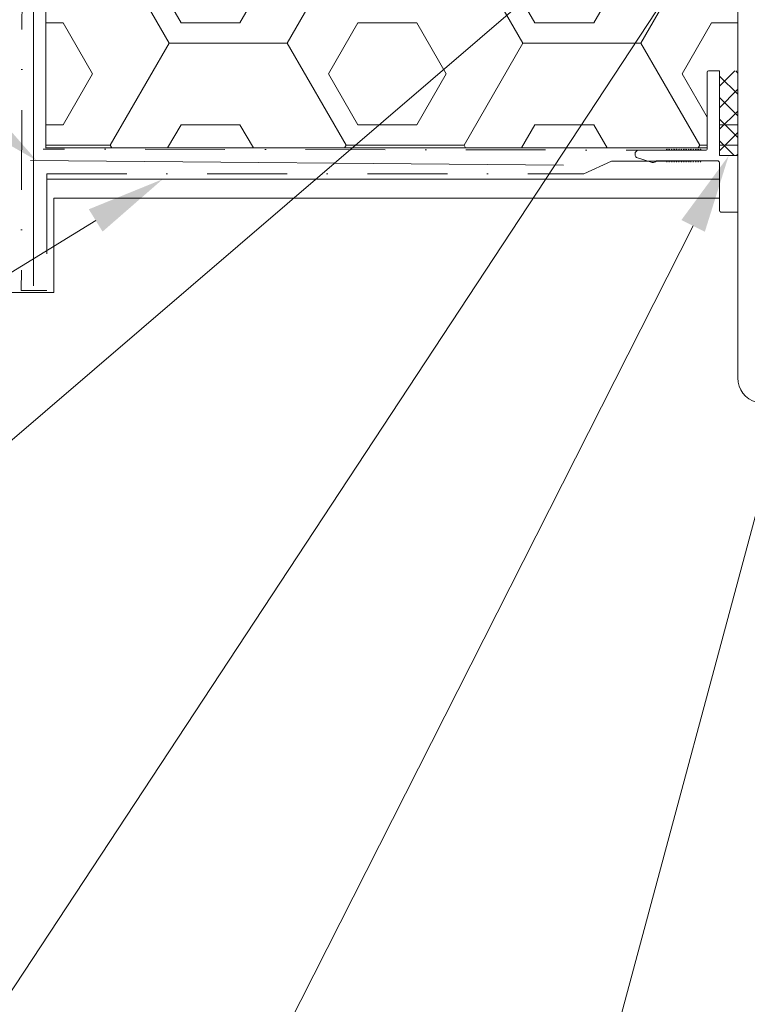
# Model space of a CAD drawing. Header units: millimetres. Extents: x -256498 to -248402, y 35117 to 38243.
# Tile 4 of 19: x -254318 to -254203, y 36737 to 36894. Entities that reach past the tile are written whole.
import ezdxf
from ezdxf.xclip import XClip

# ---------------------------------------------------------------- set-up
doc = ezdxf.new("R2010")
doc.units = ezdxf.units.MM
doc.header["$MEASUREMENT"] = 0
doc.header["$XCLIPFRAME"] = 0
doc.linetypes.add('VÝZTUŽNÁ_SÍŤ', pattern=[25.4, 12.7, -6.35, 0, -6.35])
for name, color, linetype in [('POHLED ZÁPADNÍ_1_DEK_ETICS', 7, 'Continuous'), ('POHLED ZÁPADNÍ_1_DEK_KÓTY', 7, 'Continuous'), ('POHLED ZÁPADNÍ_1_DEK_SLABA', 7, 'Continuous'), ('POHLED ZÁPADNÍ_1_DEK_Výztužná síť', 7, 'Continuous'), ('POHLED ZÁPADNÍ_1_DEK_WinDEK', 7, 'Continuous'), ('POHLED ZÁPADNÍ_1_DEK_ŠRAFY', 7, 'Continuous')]:
    doc.layers.add(name, color=color, linetype=linetype)
doc.linetypes.add('FENCELINE1', pattern='A,0,[1,Detail č.6 ŘEZ OKNEM - NADPRAŽÍ II_1.Shx,S=0.31246,R=0,X=0,Y=0],-39.37,0', length=39.37)

# ---------------------------------------------------------------- blocks, each defined once
blk = doc.blocks.new('Kresba_1_1', base_point=(-257906.41, 35743.73))
at = {"layer": 'POHLED ZÁPADNÍ_1_DEK_KÓTY', "linetype": 'Continuous', "lineweight": 18}
for points in [[(-254324.03, 36880.69), (-254326.68, 36877.47), (-254315.71, 36871.13)], [(-254213.16, 36861.67), (-254209.44, 36859.79), (-254205.65, 36871.88)], [(-254307.4, 36863.37), (-254305.21, 36859.82), (-254295.66, 36868.15)]]:
    blk.add_hatch(color=6, dxfattribs=at).paths.add_polyline_path(points)
at = {"layer": 'POHLED ZÁPADNÍ_1_DEK_ŠRAFY', "linetype": 'Continuous', "lineweight": 18}
h = blk.add_hatch(dxfattribs=at)
h.set_pattern_fill('PUR_0001', color=3, style=0, pattern_type=2)
h.set_pattern_definition([(0, (-406195.875, -5894.024), (0, 16.2379762), [9.375, -18.75]), (120, (-406195.875, -5894.024), (14.0625, 8.1189881), [9.375, -18.75]), (60, (-406186.5, -5894.024), (-14.0625, 8.1189881), [9.375, -18.75]), (0, (-406197.75, -5897.28), (28.125, 16.2379762), [18.75, -37.5]), (120, (-406197.75, -5897.28), (-28.125, 16.2379764), [18.75, -37.5]), (60, (-406197.75, -5897.28), (6e-08, 32.4759526), [0, -37.5, 18.75, 0, 0, 0])])
h.paths.add_polyline_path([(-254314.21, 37058.19), (-254314.21, 36873.13), (-254209.05, 36873.13), (-254209.05, 36885.21, -0.414214), (-254208.85, 36885.41), (-254207.11, 36885.41), (-254207.11, 36871.94), (-254204.21, 36871.94), (-254204.21, 36901.89, -0.26333), (-254203.97, 36902.32), (-254205.58, 36902.32), (-254214.21, 36902.32), (-254214.21, 37058.19)])
h = blk.add_hatch(dxfattribs=at)
h.set_pattern_fill('ANSI37_0001', color=3, style=0, pattern_type=2)
h.set_pattern_definition([(225, (40654.403, -9112.9288), (-1.712524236, 1.712524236), []), (135, (40654.403, -9112.9288), (1.712524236, 1.712524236), [])])
h.paths.add_polyline_path([(-254207.11, 36885.41), (-254207.11, 36871.94), (-254204.21, 36871.94), (-254204.22, 36885.41)])
at = {"layer": 'POHLED ZÁPADNÍ_1_DEK_ETICS', "color": 9, "linetype": 'FENCELINE1', "lineweight": 18}
for p, q in [((-254207.11, 36868.15), (-254314.06, 36868.15)), ((-254204.21, 36868.15), (-254204.21, 36868.15))]:
    blk.add_line(p, q, dxfattribs=at)
at = {"layer": 'POHLED ZÁPADNÍ_1_DEK_KÓTY', "color": 6, "linetype": 'Continuous', "lineweight": 18}
for p, q in [((-254218.68, 36913.38), (-254414.47, 36745.25)), ((-254176.07, 36908.9), (-254254.41, 36617.38)), ((-254211.76, 36903.12), (-254350.63, 36691.97)), ((-254306.3, 36861.59), (-254432.47, 36783.87)), ((-254211.3, 36860.73), (-254316.62, 36652.59))]:
    blk.add_line(p, q, dxfattribs=at)
at = {"layer": 'POHLED ZÁPADNÍ_1_DEK_SLABA', "color": 153, "linetype": 'Continuous', "lineweight": 18}
for p, q in [((-254314.21, 36873.12), (-254314.21, 37363.3)), ((-254209.05, 36885.21), (-254209.05, 36872.96)), ((-254208.85, 36885.41), (-254207.11, 36885.41)), ((-254207.11, 36885.41), (-254207.11, 36871.94)), ((-254314.21, 36873.13), (-254209.05, 36873.13)), ((-254209.25, 36872.76), (-254219.96, 36872.76)), ((-254215.58, 36872.76), (-254215.48, 36872.95)), ((-254215.38, 36872.76), (-254215.48, 36872.95)), ((-254215.19, 36872.76), (-254215.09, 36872.95)), ((-254215, 36872.76), (-254215.09, 36872.95)), ((-254214.8, 36872.76), (-254214.71, 36872.95)), ((-254214.61, 36872.76), (-254214.71, 36872.95)), ((-254214.42, 36872.76), (-254214.32, 36872.95)), ((-254214.22, 36872.76), (-254214.32, 36872.95)), ((-254214.03, 36872.76), (-254213.93, 36872.95)), ((-254213.83, 36872.76), (-254213.93, 36872.95)), ((-254213.65, 36872.76), (-254213.55, 36872.95)), ((-254213.46, 36872.76), (-254213.55, 36872.95)), ((-254213.26, 36872.76), (-254213.17, 36872.95)), ((-254213.07, 36872.76), (-254213.17, 36872.95)), ((-254212.88, 36872.76), (-254212.78, 36872.95)), ((-254212.68, 36872.76), (-254212.78, 36872.95)), ((-254212.49, 36872.76), (-254212.39, 36872.95)), ((-254212.29, 36872.76), (-254212.39, 36872.95)), ((-254212.1, 36872.76), (-254212, 36872.95)), ((-254211.91, 36872.76), (-254212, 36872.95)), ((-254211.76, 36872.76), (-254211.66, 36872.95)), ((-254211.57, 36872.76), (-254211.66, 36872.95)), ((-254211.37, 36872.76), (-254211.28, 36872.95)), ((-254211.18, 36872.76), (-254211.28, 36872.95)), ((-254210.98, 36872.76), (-254210.89, 36872.95)), ((-254210.79, 36872.76), (-254210.89, 36872.95)), ((-254210.6, 36872.76), (-254210.5, 36872.95)), ((-254210.4, 36872.76), (-254210.5, 36872.95)), ((-254210.21, 36872.76), (-254210.11, 36872.95)), ((-254210.02, 36872.76), (-254210.11, 36872.95)), ((-254220.54, 36872.09), (-254220.54, 36872.18)), ((-254217.81, 36870.84), (-254220.3, 36871.62)), ((-254217.14, 36871.09), (-254207.41, 36871.09)), ((-254215.58, 36871.09), (-254215.48, 36870.89)), ((-254215.38, 36871.09), (-254215.48, 36870.89)), ((-254215.19, 36871.09), (-254215.09, 36870.89)), ((-254215, 36871.09), (-254215.09, 36870.89)), ((-254214.8, 36871.09), (-254214.71, 36870.89)), ((-254214.61, 36871.09), (-254214.71, 36870.89)), ((-254214.42, 36871.09), (-254214.32, 36870.89)), ((-254214.22, 36871.09), (-254214.32, 36870.89)), ((-254214.03, 36871.09), (-254213.93, 36870.89)), ((-254213.83, 36871.09), (-254213.93, 36870.89)), ((-254213.65, 36871.09), (-254213.55, 36870.89)), ((-254213.46, 36871.09), (-254213.55, 36870.89)), ((-254213.26, 36871.09), (-254213.17, 36870.89)), ((-254213.07, 36871.09), (-254213.17, 36870.89)), ((-254212.88, 36871.09), (-254212.78, 36870.89)), ((-254212.68, 36871.09), (-254212.78, 36870.89)), ((-254212.49, 36871.09), (-254212.39, 36870.89)), ((-254212.29, 36871.09), (-254212.39, 36870.89)), ((-254212.1, 36871.09), (-254212, 36870.89)), ((-254211.91, 36871.09), (-254212, 36870.89)), ((-254211.76, 36871.09), (-254211.66, 36870.89)), ((-254211.57, 36871.09), (-254211.66, 36870.89)), ((-254211.37, 36871.09), (-254211.28, 36870.89)), ((-254211.18, 36871.09), (-254211.28, 36870.89)), ((-254210.98, 36871.09), (-254210.89, 36870.89)), ((-254210.79, 36871.09), (-254210.89, 36870.89)), ((-254210.6, 36871.09), (-254210.5, 36870.89)), ((-254210.4, 36871.09), (-254210.5, 36870.89)), ((-254210.21, 36871.09), (-254210.11, 36870.89)), ((-254210.02, 36871.09), (-254210.11, 36870.89)), ((-254204.21, 36871.94), (-254207.11, 36871.94)), ((-254204.21, 36871.94), (-254204.21, 36862.91)), ((-254207.11, 36870.79), (-254207.11, 36863.21)), ((-254312.96, 36865.15), (-254312.96, 36850.15)), ((-254312.96, 36865.14), (-254207.11, 36865.13)), ((-254204.21, 36865.13), (-254204.21, 36865.13)), ((-254206.81, 36862.91), (-254204.21, 36862.91)), ((-254312.96, 36850.15), (-254322.21, 36850.15))]:
    blk.add_line(p, q, dxfattribs=at)
at = {"layer": 'POHLED ZÁPADNÍ_1_DEK_SLABA', "color": 153, "linetype": 'Continuous', "lineweight": 18, "flags": 128}
for points in [[(-254316.18, 36951.21), (-254316.18, 36851.21)], [(-254316.66, 36871.13), (-254231.91, 36870.4)]]:
    blk.add_lwpolyline(points, dxfattribs=at)
at = {"layer": 'POHLED ZÁPADNÍ_1_DEK_SLABA', "color": 153, "linetype": 'Continuous', "lineweight": 18}
for centre, radius, start, end in [((-254208.85, 36885.21), 0.2, 90, 180), ((-254219.96, 36872.18), 0.581, 90, 180), ((-254209.25, 36872.96), 0.2, 270, 0), ((-254219.96, 36872.09), 0.581, 180, 234.8428), ((-254217.63, 36871.39), 0.581, 252.5804, 328.4933), ((-254207.41, 36870.79), 0.3, 0, 90), ((-254206.81, 36863.21), 0.3, 180, 270.0002)]:
    blk.add_arc(centre, radius, start, end, dxfattribs=at)
at = {"layer": 'POHLED ZÁPADNÍ_1_DEK_Výztužná síť', "color": 1, "linetype": 'VÝZTUŽNÁ_SÍŤ', "lineweight": 18}
for p, q in [((-254317.87, 36955.67), (-254318.13, 36850.46)), ((-254209.25, 36872.76), (-254314.65, 36872.96)), ((-254228.67, 36869), (-254224.27, 36871.04)), ((-254228.67, 36869), (-254224.27, 36871.04)), ((-254224.27, 36871.04), (-254210.74, 36871.02)), ((-254314.06, 36869), (-254314.06, 36850.45)), ((-254314.06, 36869), (-254228.67, 36869)), ((-254314.06, 36850.45), (-254318.15, 36850.46))]:
    blk.add_line(p, q, dxfattribs=at)
at = {"layer": 'POHLED ZÁPADNÍ_1_DEK_WinDEK', "color": 7, "linetype": 'Continuous', "lineweight": 18}
blk.add_line((-254204.21, 36836.53), (-254204.21, 36901.89), dxfattribs=at)
blk.add_arc((-254200.21, 36836.53), 4, 180, 255, dxfattribs=at)
at = {"layer": 'POHLED ZÁPADNÍ_1_DEK_ŠRAFY', "color": 3, "linetype": 'Continuous', "lineweight": 18}
blk.add_line((-254204.21, 36871.94), (-254204.21, 36885.41), dxfattribs=at)

msp = doc.modelspace()

# ---------------------------------------------------------------- block references
at = {"color": 9, "linetype": 'Continuous', "lineweight": 13}
ref = msp.add_blockref('Kresba_1_1', (-257906.41, 35743.73), dxfattribs=at)
XClip(ref).set_block_clipping_path([(-256498.2316725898, 35117.4811070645), (-250393.4922061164, 38243.016752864)])

doc.saveas('drawing.dxf')
